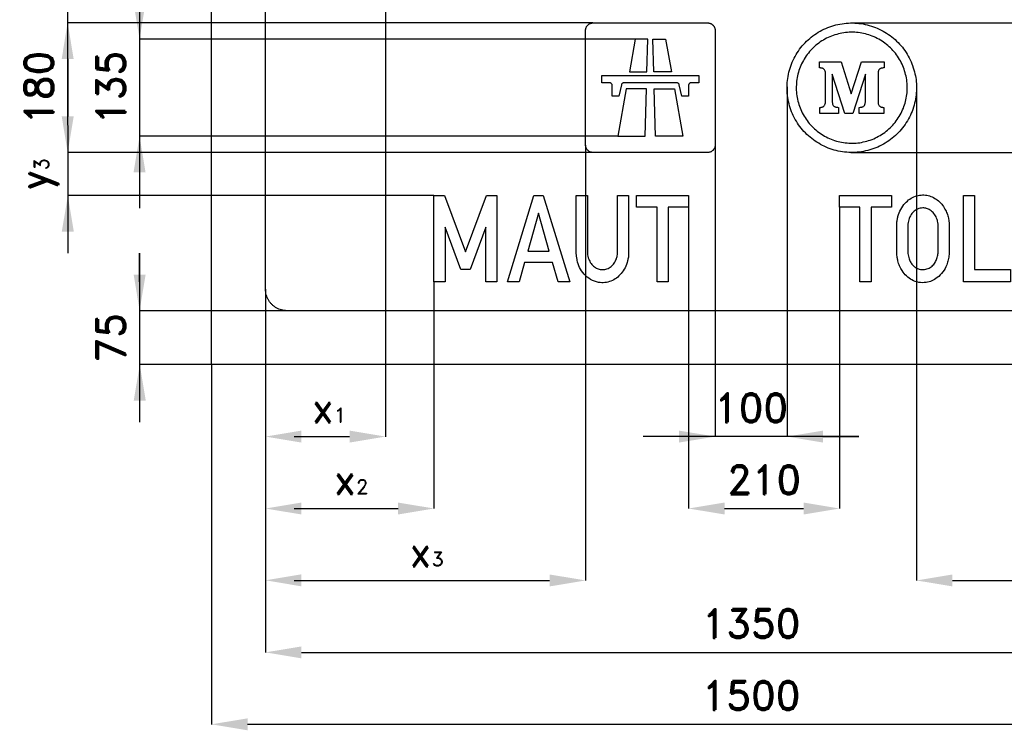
# Model space of a CAD drawing. Header units: millimetres. Extents: x -267 to 7620, y -508 to 2095.
# Tile 1 of 15: x -267 to 1102, y -508 to 480. Entities that reach past the tile are written whole.
import ezdxf

# ---------------------------------------------------------------- set-up
doc = ezdxf.new("R2010")
doc.units = ezdxf.units.MM
doc.header["$LTSCALE"] = 5
doc.layers.add('Kóty', color=2, linetype='Continuous')
doc.layers.add('Značka', color=7, linetype='Continuous')
doc.styles.get("Standard").update_dxf_attribs({"font": 'romand.shx', "height": 40})
doc.dimstyles.get("Standard").update_dxf_attribs({"dimtxt": 40, "dimasz": 50, "dimexe": 0.18, "dimexo": 0.0625, "dimgap": 20, "dimtad": 1, "dimdec": 0, "dimzin": 0, "dimdsep": 46, "dimtxsty": 'Standard', "dimcen": 0.09, "dimadec": 0, "dimazin": 0, "dimtfac": 1, "dimtdec": 0, "dimtofl": 0, "dimtmove": 0, "dimatfit": 3, "dimfxl": 1, "dimtolj": 1, "dimtzin": 0, "dimarcsym": 0})

# ---------------------------------------------------------------- blocks, each defined once
blk = doc.blocks.new('*D5')
at = {"layer": 'Defpoints', "color": 0, "transparency": 16777216}
for p in [(891.2, 475), (1600, 475), (888.8, 295)]:
    blk.add_point(p, dxfattribs=at)
at = {"layer": 'Kóty', "color": 0, "lineweight": -2, "transparency": 16777216}
for p, q in [((891.2, 475), (1600.2, 475)), ((1600, 345), (1600, 425)), ((888.9, 295), (1600.2, 295))]:
    blk.add_line(p, q, dxfattribs=at)
at = {"layer": 'Kóty', "color": 0, "transparency": 16777216}
for points in [[(1591.7, 425), (1608.3, 425), (1600, 475)], [(1591.7, 345), (1608.3, 345), (1600, 295)]]:
    blk.add_solid(points, dxfattribs=at)
at = {"layer": 'Kóty', "color": 0, "transparency": 16777216, "insert": (1560, 385), "char_height": 40, "attachment_point": 5, "rotation": 90}
blk.add_mtext('\\A1;180', dxfattribs=at)
blk = doc.blocks.new('*D9')
at = {"layer": 'Defpoints', "color": 0, "transparency": 16777216}
for p in [(530, 475), (-200, 295), (530, 295)]:
    blk.add_point(p, dxfattribs=at)
at = {"layer": 'Kóty', "color": 0, "lineweight": -2, "transparency": 16777216}
for p, q in [((529.9, 475), (-200.2, 475)), ((-200, 425), (-200, 345)), ((529.9, 295), (-200.2, 295))]:
    blk.add_line(p, q, dxfattribs=at)
at = {"layer": 'Kóty', "color": 0, "transparency": 16777216}
for points in [[(-208.3, 425), (-191.7, 425), (-200, 475)], [(-208.3, 345), (-191.7, 345), (-200, 295)]]:
    blk.add_solid(points, dxfattribs=at)
at = {"layer": 'Kóty', "color": 0, "transparency": 16777216, "insert": (-240, 385), "char_height": 40, "attachment_point": 5, "rotation": 90}
blk.add_mtext('\\A1;180', dxfattribs=at)
blk = doc.blocks.new('*D10')
at = {"layer": 'Defpoints', "color": 0, "transparency": 16777216}
for p in [(663.1, 218.8), (873.1, 218.8), (873.1, -200)]:
    blk.add_point(p, dxfattribs=at)
at = {"layer": 'Kóty', "color": 0, "lineweight": -2, "transparency": 16777216}
for p, q in [((663.1, 218.8), (663.1, -200.2)), ((873.1, 218.8), (873.1, -200.2)), ((713.1, -200), (823.1, -200))]:
    blk.add_line(p, q, dxfattribs=at)
at = {"layer": 'Kóty', "color": 0, "transparency": 16777216}
for points in [[(713.1, -191.7), (713.1, -208.3), (663.1, -200)], [(823.1, -191.7), (823.1, -208.3), (873.1, -200)]]:
    blk.add_solid(points, dxfattribs=at)
at = {"layer": 'Kóty', "color": 0, "transparency": 16777216, "insert": (768.1, -160), "char_height": 40, "attachment_point": 5}
blk.add_mtext('\\A1;210', dxfattribs=at)
blk = doc.blocks.new('*D11')
at = {"layer": 'Defpoints', "color": 0, "transparency": 16777216}
for p in [(75, 105), (1425, 105), (1425, -400)]:
    blk.add_point(p, dxfattribs=at)
at = {"layer": 'Kóty', "color": 0, "lineweight": -2, "transparency": 16777216}
for p, q in [((75, 104.9), (75, -400.2)), ((1425, 104.9), (1425, -400.2)), ((125, -400), (1375, -400))]:
    blk.add_line(p, q, dxfattribs=at)
at = {"layer": 'Kóty', "color": 0, "transparency": 16777216}
for points in [[(125, -391.7), (125, -408.3), (75, -400)], [(1375, -391.7), (1375, -408.3), (1425, -400)]]:
    blk.add_solid(points, dxfattribs=at)
at = {"layer": 'Kóty', "color": 0, "transparency": 16777216, "insert": (750, -360), "char_height": 40, "attachment_point": 5}
blk.add_mtext('\\A1;1350', dxfattribs=at)
blk = doc.blocks.new('*D12')
at = {"layer": 'Defpoints', "color": 0, "transparency": 16777216}
for p in [(0, 0), (1500, 0), (1500, -500)]:
    blk.add_point(p, dxfattribs=at)
at = {"layer": 'Kóty', "color": 0, "lineweight": -2, "transparency": 16777216}
for p, q in [((0, -0.1), (0, -500.2)), ((1500, -0.1), (1500, -500.2)), ((50, -500), (1450, -500))]:
    blk.add_line(p, q, dxfattribs=at)
at = {"layer": 'Kóty', "color": 0, "transparency": 16777216}
for points in [[(50, -491.7), (50, -508.3), (0, -500)], [(1450, -491.7), (1450, -508.3), (1500, -500)]]:
    blk.add_solid(points, dxfattribs=at)
at = {"layer": 'Kóty', "color": 0, "transparency": 16777216, "insert": (750, -460), "char_height": 40, "attachment_point": 5}
blk.add_mtext('\\A1;1500', dxfattribs=at)

msp = doc.modelspace()

# ---------------------------------------------------------------- linework, layer by layer
at = {"layer": 'Kóty'}
for p, q in [((-200.2, 615), (-200, 155)), ((-100.1, 552.5), (-100.1, 217.5)), ((241.8, 554.2), (241.8, -100.2)), ((529.9, 475), (-200.4, 475)), ((588.7, 452.5), (-100.3, 452.5)), ((-200.2, 435), (-200.2, 395)), ((800, 386.1), (800, -100.2)), ((980, 384.9), (980, -300.2)), ((-200, 335), (-200, 375)), ((564.9, 317.5), (-100.3, 317.5)), ((520, 304.9), (520, -300.2)), ((700, 304.9), (700, -100.2)), ((529.9, 295), (-200.2, 295)), ((309.1, 235), (-200.2, 235)), ((-100, 115), (-100, 155)), ((-100, 155), (-100, -80)), ((309.2, 115), (309.2, -200.2)), ((75, 104.9), (75, -100.2)), ((75, 104.9), (75, -200.2)), ((75, 104.9), (75, -300.2)), ((104.9, 75), (-100.2, 75)), ((-0.1, 0), (-100.2, 0)), ((115, -100), (191.8, -100)), ((900, -100), (600, -100)), ((850, -100), (900, -100)), ((115, -200), (259.2, -200)), ((115, -300), (470, -300)), ((1030, -300), (1375, -300))]:
    msp.add_line(p, q, dxfattribs=at)
for points in [[(-108.4, 502.5), (-91.8, 502.5), (-100.1, 452.5)], [(-206.8, 435), (-193.5, 435), (-200.2, 475)], [(-206.7, 335), (-193.3, 335), (-200, 295)], [(-108.4, 267.5), (-91.8, 267.5), (-100.1, 317.5)], [(-208.2, 185), (-191.5, 185), (-199.8, 235)], [(-108.3, 125), (-91.7, 125), (-100, 75)], [(-108.2, -50), (-91.5, -50), (-99.8, 0)], [(125, -91.7), (125, -108.3), (75, -100)], [(191.8, -91.7), (191.8, -108.3), (241.8, -100)], [(650, -91.7), (650, -108.3), (700, -100)], [(850, -91.7), (850, -108.3), (800, -100)], [(125, -191.7), (125, -208.3), (75, -200)], [(259.2, -191.7), (259.2, -208.3), (309.2, -200)], [(125, -291.5), (125, -308.2), (75, -299.8)], [(470, -291.7), (470, -308.3), (520, -300)], [(1030, -291.7), (1030, -308.3), (980, -300)]]:
    msp.add_solid(points, dxfattribs=at)
at = {"layer": 'Značka', "color": 5}
for points in [[(0, 0), (0, 1935), (1500, 1935), (1500, 0), (0, 0)], [(309.2, 115), (309.2, 235), (323.8, 235), (353, 157), (382.2, 235), (396.7, 235), (396.7, 115), (381.2, 115), (381.2, 191.1), (359.3, 132.3), (346.6, 132.3), (324.7, 191.1), (324.7, 115), (309.2, 115)], [(411.2, 115), (448.2, 235), (461, 235), (498, 115), (481.7, 115), (474, 141.8), (435, 141.8), (427.5, 115), (411.2, 115)], [(619.3, 115), (619.3, 218.8), (590.9, 218.8), (590.9, 235), (663.1, 235), (663.1, 218.8), (634.7, 218.8), (634.7, 115), (619.3, 115)], [(901.4, 115), (901.4, 218.8), (873.1, 218.8), (873.1, 235), (945.2, 235), (945.2, 218.8), (916.9, 218.8), (916.9, 115), (901.4, 115)], [(1045.3, 115), (1045.3, 235), (1060.8, 235), (1060.8, 132.2), (1110.8, 132.2), (1110.8, 115), (1045.3, 115)], [(469.5, 157.8), (454.6, 210.5), (439.7, 157.8), (469.5, 157.8)], [(1395, 75), (105, 75)]]:
    msp.add_lwpolyline(points, dxfattribs=at)
for points in [[(105, 75), (104.9, 75), (104.8, 75, -0.032177), (100.9, 75.3, -0.035442), (97.1, 76.1, -0.036268), (93.4, 77.3, -0.034419), (89.9, 79.1, -0.033722), (86.7, 81.2, -0.034086), (83.8, 83.8, -0.034209), (81.2, 86.7, -0.034227), (79.1, 89.9, -0.034042), (77.3, 93.4, -0.033411), (76.1, 97.1, -0.034127), (75.3, 100.9, -0.036745), (75, 104.8), (75, 104.9), (75, 105), (75, 665)], [(507, 235), (522.5, 235), (522.5, 155.8), (522.5, 155.2), (522.6, 154.6, 0.033846), (523.1, 150.7, 0.037961), (524.3, 146.8, 0.071492), (527.5, 140.7, 0.085426), (532.4, 135.9, 0.079567), (537.6, 133.1, 0.084997), (543.4, 132.2, 0.091736), (549.7, 133.2, 0.085885), (555.4, 136.4, 0.082072), (559.9, 141.2, 0.064895), (562.8, 147.2, 0.039775), (564, 151.2, 0.046723), (564.4, 155.2), (564.4, 155.6), (564.4, 156.1), (564.4, 235), (579.8, 235), (579.8, 155.8), (579.8, 155.2), (579.8, 154.5, -0.038324), (579.4, 149.4, -0.028137), (578.3, 144.3, -0.05068), (574.8, 134.8, -0.064899), (569.2, 126.5, -0.063845), (562.9, 120.4, -0.068471), (555.1, 116.2, -0.070351), (546.7, 114.1, -0.072794), (538, 114.4, -0.093675), (526.9, 118.4, -0.083634), (517.8, 126, -0.072028), (511.7, 135, -0.063341), (508.3, 145.3, -0.024415), (507.4, 150, -0.019251), (507, 154.7), (507, 155.3), (507, 155.8), (507, 235)], [(952.5, 194.2), (952.5, 195.2), (952.6, 196.2, -0.026212), (953.2, 201.2, -0.026568), (954.2, 206.1, -0.058379), (958.1, 215.9, -0.067746), (964.2, 224.4, -0.062188), (970.7, 230.2, -0.068297), (978.4, 234, -0.066064), (986.3, 235.8, -0.067626), (994.3, 235.4, -0.066544), (1002, 233.1, -0.061093), (1008.9, 228.9, -0.057896), (1015, 223.2, -0.050123), (1019.6, 216.2, -0.039196), (1022.5, 210.1, -0.042407), (1024.3, 203.7), (1024.9, 200.1), (1025.3, 196.5), (1025.3, 195.9), (1025.3, 195.3), (1025.3, 155.2), (1025.3, 154.2), (1025.2, 153.3, -0.030532), (1024.1, 145.9, -0.04227), (1022, 138.7, -0.071017), (1016.7, 128.9, -0.076487), (1008.7, 121, -0.064057), (1001.5, 116.6, -0.070861), (993.3, 114.3, -0.083717), (983.2, 114.4, -0.082005), (973.7, 117.8, -0.07327), (966, 123.3, -0.059309), (960, 130.7, -0.043577), (956.4, 137.2, -0.047111), (954.1, 144.1, -0.02624), (953.2, 148.8), (952.7, 153.6), (952.6, 154.7), (952.5, 155.8), (952.5, 194.2)], [(968, 194.2), (968, 155.8), (968.1, 155.1), (968.1, 154.3, 0.032142), (968.7, 150.6, 0.036525), (969.7, 146.9, 0.056357), (972, 142, 0.060309), (975.5, 137.8, 0.060931), (979.3, 134.7, 0.073686), (983.8, 132.7, 0.058456), (987.5, 132.1, 0.053104), (991.2, 132.2, 0.086358), (997.5, 134.3, 0.085411), (1002.9, 138.3, 0.074386), (1006.6, 143.3, 0.055934), (1008.8, 149.1, 0.028026), (1009.6, 152.1, 0.036588), (1009.9, 155.1), (1009.9, 155.5), (1009.9, 155.9), (1009.9, 194.1), (1009.9, 194.8), (1009.9, 195.4, 0.053474), (1009.3, 199.6, 0.042306), (1008, 203.6, 0.069971), (1004.3, 209.9, 0.090687), (998.9, 214.8, 0.07539), (994.1, 217.1, 0.079451), (988.8, 217.8, 0.105025), (981.4, 216.2, 0.099414), (975.3, 211.9, 0.064728), (972.1, 207.8, 0.046409), (969.9, 203.2, 0.033785), (968.7, 199.4, 0.043626), (968.1, 195.5), (968, 194.8), (968, 194.2)]]:
    msp.add_lwpolyline(points, format="xyb", dxfattribs=at)
at = {"layer": 'Značka', "color": 3}
for points in [[(530, 295), (530, 295), (529.9, 295, -0.032183), (528.6, 295.1, -0.035447), (527.4, 295.4, -0.036274), (526.1, 295.8, -0.034425), (525, 296.4, -0.033755), (523.9, 297.1, -0.034097), (522.9, 297.9, -0.034164), (522.1, 298.9, -0.034206), (521.4, 300, -0.034035), (520.8, 301.1, -0.03347), (520.4, 302.4, -0.034127), (520.1, 303.6, -0.036766), (520, 304.9), (520, 305), (520, 305), (520, 465), (520, 465), (520, 465.1, -0.032177), (520.1, 466.4, -0.035489), (520.4, 467.6, -0.036281), (520.8, 468.9, -0.034425), (521.4, 470, -0.03374), (522.1, 471.1, -0.034066), (522.9, 472.1, -0.03423), (523.9, 472.9, -0.0342), (525, 473.6, -0.034034), (526.1, 474.2, -0.033425), (527.4, 474.6, -0.034147), (528.6, 474.9, -0.03674), (529.9, 475), (530, 475), (530, 475), (690, 475), (690, 475), (690.1, 475, -0.032183), (691.4, 474.9, -0.035447), (692.6, 474.6, -0.036274), (693.9, 474.2, -0.034425), (695, 473.6, -0.033755), (696.1, 472.9, -0.034097), (697.1, 472.1, -0.034164), (697.9, 471.1, -0.034206), (698.6, 470, -0.034035), (699.2, 468.9, -0.03347), (699.6, 467.6, -0.034127), (699.9, 466.4, -0.036766), (700, 465.1), (700, 465), (700, 465), (700, 305), (700, 305), (700, 304.9), (699.9, 303.6, -0.035489), (699.6, 302.4, -0.036281), (699.2, 301.1, -0.034425), (698.6, 300, -0.03374), (697.9, 298.9, -0.034066), (697.1, 297.9, -0.03423), (696.1, 297.1, -0.0342), (695, 296.4, -0.034034), (693.9, 295.8, -0.033425), (692.6, 295.4, -0.034147), (691.4, 295.1, -0.03674), (690.1, 295), (690, 295), (690, 295), (530, 295)], [(650.2, 389.1), (650.2, 389.3), (650.1, 389.4, 0.047758), (649.9, 390, 0.047998), (649.5, 390.5, 0.059513), (649, 391, 0.05841), (648.4, 391.4, 0.048214), (647.8, 391.6, 0.052339), (647.2, 391.7), (647.1, 391.7), (646.9, 391.8), (573.1, 391.8), (572.9, 391.7, 0.009293), (572.8, 391.7, 0.047713), (572.2, 391.6, 0.047953), (571.6, 391.4, 0.059654), (571, 391, 0.05838), (570.5, 390.5, 0.048186), (570.1, 390, 0.052387), (569.9, 389.4), (569.8, 389.3), (569.8, 389.1), (566.1, 373.2), (556.8, 373.2), (556.8, 388.4), (556.8, 388.6), (556.8, 388.7, 0.055775), (556.7, 389.4, 0.056225), (556.4, 390.1, 0.069626), (555.9, 390.8, 0.068342), (555.2, 391.3, 0.056427), (554.5, 391.6, 0.061126), (553.8, 391.7), (553.6, 391.7), (553.5, 391.8), (542.5, 391.8), (542.5, 401.9), (677.5, 401.9), (677.5, 391.8), (666.5, 391.8), (666.4, 391.7, 0.010732), (666.2, 391.7, 0.055769), (665.5, 391.6, 0.056165), (664.8, 391.3, 0.069752), (664.1, 390.8, 0.068355), (663.6, 390.1, 0.056365), (663.3, 389.4, 0.061095), (663.2, 388.7), (663.2, 388.6), (663.2, 388.4), (663.2, 373.2), (653.9, 373.2), (650.2, 389.1)]]:
    msp.add_lwpolyline(points, format="xyb", dxfattribs=at)
at = {"layer": 'Značka', "color": 51}
for points in [[(980, 385), (980, 384.4), (980, 383.8, -0.03216), (979.1, 372.1, -0.035725), (976.6, 360.6, -0.036663), (972.8, 349.4, -0.034758), (967.3, 339, -0.034039), (960.7, 329.3, -0.034451), (952.8, 320.5, -0.034558), (943.9, 312.9, -0.034427), (934, 306.5, -0.034387), (923.4, 301.4, -0.034417), (912.2, 297.8, -0.034426), (900.6, 295.6, -0.034417), (888.8, 295, -0.034415), (877.1, 295.9, -0.034418), (865.6, 298.4, -0.034419), (854.5, 302.3, -0.034417), (844, 307.7, -0.034415), (834.3, 314.3, -0.034417), (825.5, 322.2, -0.034419), (817.9, 331.1, -0.034417), (811.5, 341, -0.034414), (806.4, 351.6, -0.034414), (802.8, 362.8, -0.034415), (800.6, 374.4, -0.034418), (800, 386.2, -0.034409), (800.9, 397.9, -0.034415), (803.4, 409.4, -0.034413), (807.3, 420.5, -0.034415), (812.7, 431, -0.034421), (819.3, 440.7, -0.034419), (827.2, 449.5, -0.034417), (836.1, 457.1, -0.034419), (846, 463.5, -0.034418), (856.6, 468.6, -0.034418), (867.8, 472.2, -0.034417), (879.4, 474.4, -0.034417), (891.2, 475, -0.034417), (902.9, 474.1, -0.034419), (914.4, 471.6, -0.034412), (925.5, 467.7, -0.034416), (936, 462.3, -0.034414), (945.7, 455.7, -0.034406), (954.5, 447.8, -0.034415), (962.1, 438.9, -0.034483), (968.5, 429, -0.034421), (973.6, 418.4, -0.034075), (977.2, 407.2, -0.032799), (979.4, 396.2, -0.034264), (980, 385)], [(980, 385), (980, 384.4), (980, 383.8, -0.03216), (979.1, 372.1, -0.035725), (976.6, 360.6, -0.036663), (972.8, 349.4, -0.034758), (967.3, 339, -0.034039), (960.7, 329.3, -0.034451), (952.8, 320.5, -0.034558), (943.9, 312.9, -0.034427), (934, 306.5, -0.034387), (923.4, 301.4, -0.034417), (912.2, 297.8, -0.034426), (900.6, 295.6, -0.034417), (888.8, 295, -0.034415), (877.1, 295.9, -0.034418), (865.6, 298.4, -0.034419), (854.5, 302.3, -0.034417), (844, 307.7, -0.034415), (834.3, 314.3, -0.034417), (825.5, 322.2, -0.034419), (817.9, 331.1, -0.034417), (811.5, 341, -0.034414), (806.4, 351.6, -0.034414), (802.8, 362.8, -0.034415), (800.6, 374.4, -0.034418), (800, 386.2, -0.034409), (800.9, 397.9, -0.034415), (803.4, 409.4, -0.034413), (807.3, 420.5, -0.034415), (812.7, 431, -0.034421), (819.3, 440.7, -0.034419), (827.2, 449.5, -0.034417), (836.1, 457.1, -0.034419), (846, 463.5, -0.034418), (856.6, 468.6, -0.034418), (867.8, 472.2, -0.034417), (879.4, 474.4, -0.034417), (891.2, 475, -0.034417), (902.9, 474.1, -0.034419), (914.4, 471.6, -0.034412), (925.5, 467.7, -0.034416), (936, 462.3, -0.034414), (945.7, 455.7, -0.034406), (954.5, 447.8, -0.034415), (962.1, 438.9, -0.034483), (968.5, 429, -0.034421), (973.6, 418.4, -0.034075), (977.2, 407.2, -0.032799), (979.4, 396.2, -0.034264), (980, 385)], [(967.1, 385), (967.1, 385.5), (967.1, 386, 0.032173), (966.4, 396.1, 0.035732), (964.2, 405.9, 0.036665), (960.9, 415.5, 0.034758), (956.3, 424.4, 0.034045), (950.6, 432.8, 0.034457), (943.8, 440.3, 0.034565), (936.2, 446.8, 0.034423), (927.7, 452.3, 0.034392), (918.6, 456.7, 0.034419), (909, 459.8, 0.034417), (899.1, 461.6, 0.034415), (889, 462.1, 0.034415), (878.9, 461.4, 0.034418), (869.1, 459.2, 0.034419), (859.5, 455.9, 0.034415), (850.6, 451.3, 0.034415), (842.2, 445.6, 0.03442), (834.7, 438.8, 0.034425), (828.2, 431.2, 0.034424), (822.7, 422.7, 0.034417), (818.3, 413.6, 0.034421), (815.2, 404, 0.034419), (813.4, 394.1, 0.034413), (812.9, 384, 0.034417), (813.6, 373.9, 0.034419), (815.8, 364.1, 0.034421), (819.1, 354.5, 0.034415), (823.7, 345.6, 0.034423), (829.4, 337.2, 0.034415), (836.2, 329.7, 0.034414), (843.8, 323.2, 0.03441), (852.3, 317.7, 0.034414), (861.4, 313.3, 0.034417), (871, 310.2, 0.034416), (880.9, 308.4, 0.034416), (891, 307.9, 0.034418), (901.1, 308.6, 0.034419), (910.9, 310.8, 0.034418), (920.5, 314.1, 0.034415), (929.4, 318.7, 0.034422), (937.8, 324.4, 0.034405), (945.3, 331.2, 0.034416), (951.8, 338.8, 0.034491), (957.3, 347.3, 0.034419), (961.7, 356.4, 0.034073), (964.8, 366, 0.032796), (966.6, 375.4, 0.03427), (967.1, 385)], [(880.4, 349), (862.9, 403.7), (862.9, 365.5), (862.9, 365.3), (862.9, 365.1), (863, 364), (863.2, 362.9), (863.4, 362), (863.8, 361.2), (864.2, 360.5), (864.7, 359.9), (865.3, 359.3), (866, 358.9, 0.038464), (866.9, 358.4, 0.029645), (867.9, 358.1, 0.035715), (869.5, 357.8, 0.027148), (871.1, 357.7), (871.4, 357.7), (871.7, 357.7), (871.7, 349), (845.4, 349), (845.4, 357.6), (845.7, 357.6), (846, 357.6, 0.018165), (846.8, 357.7, 0.021933), (847.7, 357.8, 0.02457), (848.5, 358, 0.028619), (849.3, 358.2, 0.038235), (850.2, 358.6, 0.044098), (851, 359.2, 0.042753), (851.6, 359.8), (852.2, 360.6, 0.041487), (852.7, 361.5), (853, 362.5), (853.3, 363.8), (853.5, 365.2), (853.5, 365.4), (853.5, 365.6), (853.5, 404.3), (853.5, 404.5), (853.5, 404.8), (853.5, 405.6), (853.4, 406.4), (853.3, 406.9), (853.2, 407.4), (853, 408.2), (852.6, 409), (852.2, 409.7), (851.7, 410.4), (851.1, 410.9, 0.038781), (850.5, 411.4, 0.038343), (849.6, 411.8, 0.029555), (848.7, 412.1, 0.038406), (847.2, 412.4, 0.029307), (845.6, 412.5), (845.3, 412.5), (845, 412.5), (845, 421), (875.2, 421), (889.4, 376.7), (903.6, 421), (935, 421), (935, 412.5), (934.7, 412.5), (934.4, 412.5, 0.025917), (932.8, 412.4, 0.041583), (931.3, 412.1, 0.032031), (930.4, 411.8, 0.038209), (929.5, 411.4, 0.038002), (928.8, 410.9, 0.041946), (928.2, 410.4), (927.7, 409.7), (927.3, 409), (927, 408.2), (926.8, 407.4), (926.7, 406.9), (926.6, 406.4), (926.5, 405.6), (926.5, 404.8), (926.5, 404.5), (926.5, 404.3), (926.5, 365.6), (926.5, 365.4), (926.5, 365.2), (926.6, 363.8), (926.9, 362.5), (927.3, 361.5), (927.8, 360.6), (928.3, 359.8), (929, 359.2, 0.048486), (929.9, 358.6, 0.043203), (930.9, 358.1), (931.6, 357.9), (932.3, 357.8, 0.020812), (933.1, 357.7, 0.020097), (934, 357.6), (934.3, 357.6), (934.5, 357.6), (934.5, 349), (900.1, 349), (900.1, 357.7), (900.4, 357.7), (900.7, 357.7), (902.3, 357.8, 0.038649), (903.9, 358.1, 0.032204), (904.9, 358.4, 0.039048), (905.8, 358.8, 0.035427), (906.5, 359.3), (907.1, 359.8), (907.6, 360.5), (908, 361.2), (908.4, 362), (908.6, 362.8), (908.8, 363.9), (908.9, 365), (908.9, 365.3), (908.9, 365.5), (908.9, 403.7), (891.4, 349), (880.4, 349)]]:
    msp.add_lwpolyline(points, format="xyb", dxfattribs=at)
at = {"layer": 'Značka', "color": 3}
for points in [[(580.8, 406.9), (605.3, 406.9), (606.5, 452.5), (588.8, 452.5), (580.8, 406.9)], [(639.2, 406.9), (614.7, 406.9), (613.5, 452.5), (631.2, 452.5), (639.2, 406.9)], [(565, 317.5), (603, 317.5), (604.7, 383.3), (576.6, 383.3), (565, 317.5)], [(655, 317.5), (617, 317.5), (615.3, 383.3), (643.4, 383.3), (655, 317.5)]]:
    msp.add_lwpolyline(points, dxfattribs=at)

# ---------------------------------------------------------------- texts
at = {"layer": 'Kóty', "char_height": 40, "attachment_point": 5, "rotation": 90}
for s, insert in [('\\A1;135', (-140.1, 385)), ('\\A1;75', (-140, 37.5))]:
    msp.add_mtext(s, dxfattribs=dict(at, insert=insert))
at = {"layer": 'Kóty', "insert": (-266.4, 242.8), "char_height": 40, "attachment_point": 1, "rotation": 90}
msp.add_mtext_dynamic_manual_height_columns('y{\\H0.5x;3}', width=46.105, gutter_width=200, heights=[0], dxfattribs=at)
at = {"layer": 'Kóty', "char_height": 40, "attachment_point": 1}
for s, insert in [('x{\\H0.5x;1}', (139.3, -40)), ('x{\\H0.5x;2}', (170, -139.8)), ('x{\\H0.5x;3}', (275, -240.3))]:
    msp.add_mtext_dynamic_manual_height_columns(s, width=46.105, gutter_width=200, heights=[0], dxfattribs=dict(at, insert=insert))
at = {"layer": 'Kóty', "insert": (750, -60), "char_height": 40, "attachment_point": 5}
msp.add_mtext('\\A1;100', dxfattribs=at)

# ---------------------------------------------------------------- dimensions: what is measured, and where the dimension line sits
at = {"layer": 'Kóty'}
for base, p1, p2, picture, middle in [((-200, 295), (530, 475), (530, 295), '*D9', (-240, 385)), ((1600, 475), (888.8, 295), (891.2, 475), '*D5', (1560, 385))]:
    dim = msp.add_linear_dim(base=base, p1=p1, p2=p2, angle=90, dimstyle='Standard', dxfattribs=at)
    dim.commit()
    dim.dimension.update_dxf_attribs({"geometry": picture, "text_midpoint": middle})
for base, p1, p2, picture, middle in [((873.1, -200), (663.1, 218.8), (873.1, 218.8), '*D10', (768.1, -160)), ((1425, -400), (75, 105), (1425, 105), '*D11', (750, -360)), ((1500, -500), (0, 0), (1500, 0), '*D12', (750, -460))]:
    dim = msp.add_linear_dim(base=base, p1=p1, p2=p2, dimstyle='Standard', dxfattribs=at)
    dim.commit()
    dim.dimension.update_dxf_attribs({"geometry": picture, "text_midpoint": middle})

doc.saveas('drawing.dxf')
